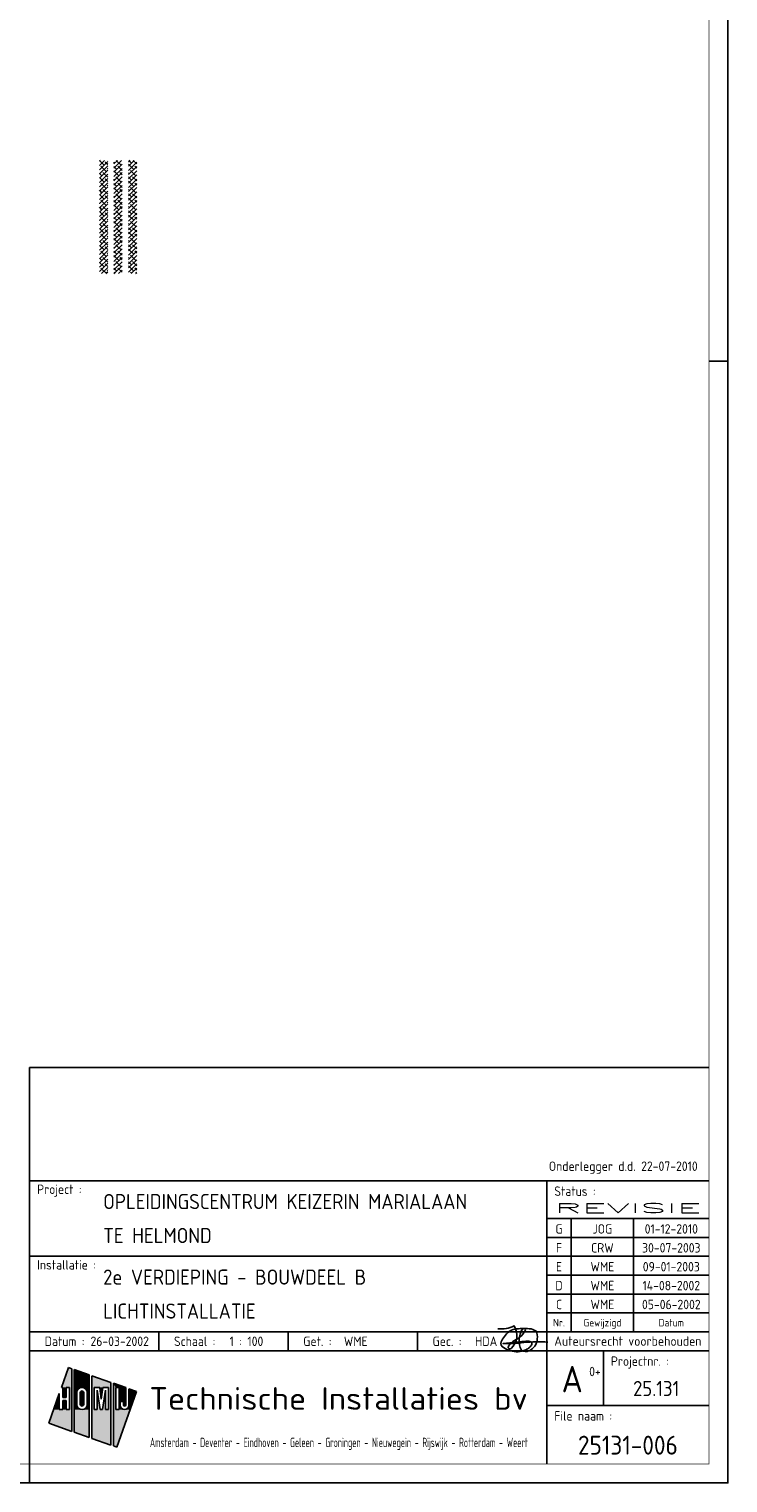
# Model space of a CAD drawing. Header units: millimetres. Extents: x 89505 to 240707, y 191 to 84291.
# Tile 29 of 50: x 222193 to 240707, y 191 to 38683. Entities that reach past the tile are written whole.
import ezdxf
from ezdxf.enums import TextEntityAlignment as Align

# ---------------------------------------------------------------- set-up
doc = ezdxf.new("R2010")
doc.units = ezdxf.units.MM
doc.header["$LTSCALE"] = 100
doc.layers.get('0').update_dxf_attribs({"linetype": 'CONTINUOUS'})
for name, color, linetype in [('02-61-50-lijn050', 90, 'CONTINUOUS'), ('EL63101-_LICHT-ARM', 3, 'CONTINUOUS'), ('HATCH', 9, 'CONTINUOUS'), ('LIJN025', 10, 'CONTINUOUS'), ('LIJN050', 90, 'CONTINUOUS'), ('TEKST18', 210, 'CONTINUOUS'), ('TEKST25', 10, 'CONTINUOUS'), ('TEKST35', 50, 'CONTINUOUS'), ('TEKST50', 90, 'CONTINUOUS'), ('TEKST70', 130, 'CONTINUOUS')]:
    doc.layers.add(name, color=color, linetype=linetype)
doc.styles.add('HELV', font='ISO.SHX')
doc.styles.add('ISO', font='ISO.shx')
doc.styles.add('MAATVOERING', font='iso.shx')
doc.styles.add('ROMAND', font='romand')

# ---------------------------------------------------------------- blocks, each defined once
blk = doc.blocks.new('A0-GE')
at = {"layer": 'LIJN025'}
for p, q in [((1495, 297), (1500, 297)), ((1315, 80), (1495, 80)), ((1452, 80), (1452, 5)), ((1452, 70), (1495, 70)), ((1458.5, 70), (1458.5, 40)), ((1475, 70), (1475, 40)), ((1452, 65), (1495, 65)), ((1315, 60), (1452, 60)), ((1452, 60), (1495, 60)), ((1452, 55), (1495, 55)), ((1452, 50), (1495, 50)), ((1452, 45), (1495, 45)), ((1315, 40), (1495, 40)), ((1349.25, 35), (1349.25, 40)), ((1383.5, 35), (1383.5, 40)), ((1417.75, 35), (1417.75, 40)), ((1315, 35), (1495, 35)), ((1467, 35), (1467, 20.5)), ((1325.28, 30.55), (1323.44, 25.28)), ((1326.23, 30.22), (1325.28, 30.55)), ((1326.23, 13.64), (1326.23, 30.22)), ((1330.81, 28.62), (1326.85, 30)), ((1326.85, 30), (1326.85, 13.42)), ((1330.81, 12.03), (1330.81, 28.62)), ((1336.53, 26.61), (1331.49, 28.38)), ((1331.49, 28.38), (1331.49, 11.8)), ((1322.88, 23.67), (1320.11, 15.78)), ((1322.88, 19.41), (1322.88, 23.67)), ((1323.44, 25.28), (1323.78, 25.28)), ((1323.78, 25.28), (1323.78, 22.62)), ((1324.68, 25.28), (1325.58, 25.28)), ((1324.68, 22.62), (1324.68, 25.28)), ((1325.58, 25.28), (1325.58, 19.41)), ((1327.51, 23.91), (1327.61, 24.43)), ((1327.51, 20.8), (1327.51, 23.91)), ((1327.61, 24.43), (1327.9, 24.86)), ((1327.9, 24.86), (1328.35, 25.18)), ((1328.35, 25.18), (1328.88, 25.28)), ((1328.39, 23.89), (1328.46, 24.14)), ((1328.39, 20.81), (1328.39, 23.89)), ((1328.46, 24.14), (1328.63, 24.32)), ((1328.63, 24.32), (1328.89, 24.39)), ((1328.88, 25.28), (1329.41, 25.18)), ((1328.89, 24.39), (1329.13, 24.32)), ((1329.13, 24.32), (1329.31, 24.14)), ((1329.31, 24.14), (1329.38, 23.89)), ((1329.38, 23.89), (1329.38, 20.81)), ((1329.41, 25.18), (1329.85, 24.88)), ((1329.85, 24.88), (1330.14, 24.45)), ((1330.14, 24.45), (1330.25, 23.91)), ((1330.25, 23.91), (1330.25, 20.8)), ((1332.1, 19.41), (1332.1, 25.28)), ((1332.1, 25.28), (1333.62, 25.28)), ((1333.72, 19.41), (1332.87, 24.56)), ((1332.87, 24.56), (1332.87, 19.41)), ((1333.62, 25.28), (1334, 22.14)), ((1334, 22.14), (1334.38, 25.28)), ((1335.15, 24.56), (1334.29, 19.41)), ((1334.38, 25.28), (1335.92, 25.28)), ((1335.15, 19.41), (1335.15, 24.56)), ((1335.92, 25.28), (1335.92, 19.41)), ((1336.53, 10.03), (1336.53, 26.61)), ((1340.46, 25.24), (1337.21, 26.37)), ((1337.21, 26.37), (1337.21, 9.79)), ((1337.81, 19.41), (1337.81, 25.28)), ((1337.81, 25.28), (1338.69, 25.28)), ((1338.14, 9.47), (1343.31, 24.24)), ((1338.69, 25.28), (1338.69, 19.41)), ((1340.46, 20.62), (1340.46, 25.24)), ((1343.31, 24.24), (1341.31, 24.94)), ((1341.31, 24.94), (1341.31, 20.61)), ((1323.78, 19.41), (1322.88, 19.41)), ((1323.78, 22.62), (1324.68, 22.62)), ((1324.68, 21.86), (1323.78, 21.86)), ((1323.78, 21.86), (1323.78, 19.41)), ((1324.68, 19.41), (1324.68, 21.86)), ((1325.58, 19.41), (1324.68, 19.41)), ((1327.61, 20.28), (1327.51, 20.8)), ((1327.91, 19.82), (1327.61, 20.28)), ((1328.37, 19.52), (1327.91, 19.82)), ((1328.91, 19.41), (1328.37, 19.52)), ((1328.45, 20.57), (1328.39, 20.81)), ((1328.64, 20.38), (1328.45, 20.57)), ((1328.89, 20.32), (1328.64, 20.38)), ((1329.14, 20.38), (1328.89, 20.32)), ((1329.43, 19.53), (1328.91, 19.41)), ((1329.32, 20.56), (1329.14, 20.38)), ((1329.38, 20.81), (1329.32, 20.56)), ((1329.86, 19.83), (1329.43, 19.53)), ((1330.15, 20.26), (1329.86, 19.83)), ((1330.25, 20.8), (1330.15, 20.26)), ((1332.87, 19.41), (1332.1, 19.41)), ((1334.29, 19.41), (1333.72, 19.41)), ((1335.92, 19.41), (1335.15, 19.41)), ((1338.69, 19.41), (1337.81, 19.41)), ((1339.02, 20.61), (1339.02, 21.54)), ((1339.02, 21.54), (1339.88, 21.54)), ((1339.09, 20.16), (1339.02, 20.61)), ((1339.34, 19.76), (1339.09, 20.16)), ((1339.7, 19.5), (1339.34, 19.76)), ((1340.16, 19.41), (1339.7, 19.5)), ((1339.88, 21.54), (1339.88, 20.62)), ((1339.88, 20.62), (1339.97, 20.41)), ((1339.97, 20.41), (1340.17, 20.33)), ((1340.61, 19.5), (1340.16, 19.41)), ((1340.17, 20.33), (1340.37, 20.41)), ((1340.37, 20.41), (1340.46, 20.62)), ((1340.99, 19.77), (1340.61, 19.5)), ((1341.24, 20.17), (1340.99, 19.77)), ((1341.31, 20.61), (1341.24, 20.17)), ((1452, 20.5), (1495, 20.5)), ((1320.11, 15.78), (1326.23, 13.64)), ((1326.85, 13.42), (1330.81, 12.03)), ((1331.49, 11.8), (1336.53, 10.03)), ((1337.21, 9.79), (1338.14, 9.47)), ((1315, 0), (1315, 5))]:
    blk.add_line(p, q, dxfattribs=at)
blk.add_lwpolyline([(1500, 841), (1500, 0), (0, 0), (0, 841)], close=True, dxfattribs=at)
for points in [[(1323.44, 25.28), (1325.28, 30.55), (1326.23, 25.28), (1326.23, 30.22)], [(1326.85, 25.28), (1326.85, 30), (1330.81, 25.28), (1330.81, 28.62)], [(1331.49, 25.28), (1331.49, 28.38), (1336.53, 25.28), (1336.53, 26.61)], [(1321.39, 19.41), (1322.88, 23.67), (1322.88, 19.41), (1322.88, 23.67)], [(1323.78, 22.62), (1323.78, 25.28), (1324.68, 22.62), (1324.68, 25.28)], [(1325.58, 19.41), (1325.58, 25.28), (1326.23, 19.41), (1326.23, 25.28)], [(1326.85, 23.91), (1326.85, 25.28), (1327.51, 23.91), (1327.61, 24.43)], [(1327.61, 24.43), (1326.85, 25.28), (1327.9, 24.86), (1326.85, 25.28)], [(1327.9, 24.86), (1326.85, 25.28), (1328.35, 25.18), (1326.85, 25.28)], [(1328.35, 25.18), (1326.85, 25.28), (1328.88, 25.28), (1326.85, 25.28)], [(1326.85, 20.8), (1326.85, 23.91), (1327.51, 20.8), (1327.51, 23.91)], [(1328.39, 23.89), (1328.46, 24.14), (1329.38, 23.89), (1329.31, 24.14)], [(1328.39, 20.81), (1328.39, 23.89), (1329.38, 20.81), (1329.38, 23.89)], [(1328.46, 24.14), (1328.63, 24.32), (1329.31, 24.14), (1329.13, 24.32)], [(1328.63, 24.32), (1328.89, 24.39), (1329.13, 24.32), (1328.89, 24.39)], [(1329.41, 25.18), (1328.88, 25.28), (1329.41, 25.18), (1330.81, 25.28)], [(1329.85, 24.88), (1329.41, 25.18), (1329.85, 24.88), (1330.81, 25.28)], [(1330.14, 24.45), (1329.85, 24.88), (1330.14, 24.45), (1330.81, 25.28)], [(1330.25, 23.91), (1330.14, 24.45), (1330.81, 23.91), (1330.81, 25.28)], [(1330.25, 20.8), (1330.25, 23.91), (1330.81, 20.8), (1330.81, 23.91)], [(1331.49, 19.41), (1331.49, 25.28), (1332.1, 19.41), (1332.1, 25.28)], [(1332.87, 19.41), (1332.87, 24.56), (1333.72, 19.41), (1332.87, 24.56)], [(1334, 22.14), (1333.62, 25.28), (1334, 22.14), (1334.38, 25.28)], [(1334.29, 19.41), (1335.15, 24.56), (1335.15, 19.41), (1335.15, 24.56)], [(1335.92, 19.41), (1335.92, 25.28), (1336.53, 19.41), (1336.53, 25.28)], [(1337.21, 19.41), (1337.21, 26.37), (1337.81, 19.41), (1337.81, 25.28)], [(1337.81, 25.28), (1337.21, 26.37), (1338.69, 25.28), (1337.21, 26.37)], [(1338.69, 25.28), (1337.21, 26.37), (1340.46, 25.24), (1337.21, 26.37)], [(1338.69, 25.24), (1338.69, 25.28), (1340.46, 25.24)], [(1338.69, 21.54), (1338.69, 25.24), (1340.46, 21.54), (1340.46, 25.24)], [(1341.31, 20.61), (1341.31, 24.94), (1342.04, 20.61), (1343.31, 24.24)], [(1320.11, 15.78), (1321.39, 19.41), (1326.23, 13.64), (1326.23, 19.41)], [(1323.78, 19.41), (1323.78, 21.86), (1324.68, 19.41), (1324.68, 21.86)], [(1326.85, 19.41), (1326.85, 20.8), (1326.85, 19.41), (1327.51, 20.8)], [(1326.85, 19.41), (1327.51, 20.8), (1326.85, 19.41), (1327.61, 20.28)], [(1326.85, 19.41), (1327.61, 20.28), (1326.85, 19.41), (1327.91, 19.82)], [(1326.85, 19.41), (1327.91, 19.82), (1326.85, 19.41), (1328.37, 19.52)], [(1326.85, 19.41), (1328.37, 19.52), (1326.85, 19.41), (1328.91, 19.41)], [(1326.85, 13.42), (1326.85, 19.41), (1330.81, 12.03), (1330.81, 19.41)], [(1328.45, 20.57), (1328.39, 20.81), (1329.32, 20.56), (1329.38, 20.81)], [(1328.64, 20.38), (1328.45, 20.57), (1329.14, 20.38), (1329.32, 20.56)], [(1328.89, 20.32), (1328.64, 20.38), (1328.89, 20.32), (1329.14, 20.38)], [(1328.91, 19.41), (1329.43, 19.53), (1328.91, 19.41), (1330.81, 19.41)], [(1329.43, 19.53), (1329.86, 19.83), (1329.43, 19.53), (1330.81, 19.41)], [(1329.86, 19.83), (1330.15, 20.26), (1329.86, 19.83), (1330.81, 19.41)], [(1330.81, 19.41), (1330.15, 20.26), (1330.81, 20.8), (1330.25, 20.8)], [(1331.49, 11.8), (1331.49, 19.41), (1336.53, 10.03), (1336.53, 19.41)], [(1337.21, 9.79), (1337.21, 19.41), (1338.14, 9.47), (1341.62, 19.41)], [(1338.69, 19.41), (1338.69, 21.54), (1339.02, 20.61), (1339.02, 21.54)], [(1338.69, 19.41), (1339.02, 20.61), (1338.69, 19.41), (1339.09, 20.16)], [(1338.69, 19.41), (1339.09, 20.16), (1338.69, 19.41), (1339.34, 19.76)], [(1338.69, 19.41), (1339.34, 19.76), (1338.69, 19.41), (1339.7, 19.5)], [(1338.69, 19.41), (1339.7, 19.5), (1338.69, 19.41), (1340.16, 19.41)], [(1339.02, 20.61), (1339.02, 21.54), (1339.09, 20.16), (1339.02, 20.61)], [(1339.88, 20.62), (1339.88, 21.54), (1339.97, 20.41), (1339.88, 21.54)], [(1339.97, 20.41), (1339.88, 21.54), (1340.17, 20.33), (1339.88, 21.54)], [(1340.17, 20.33), (1339.88, 21.54), (1340.37, 20.41), (1339.88, 21.54)], [(1340.37, 20.41), (1339.88, 21.54), (1340.46, 20.62), (1339.88, 21.54)], [(1340.46, 20.62), (1339.88, 21.54), (1340.46, 20.62), (1340.46, 21.54)], [(1340.16, 19.41), (1341.62, 19.41), (1340.61, 19.5), (1341.62, 19.41)], [(1341.62, 19.41), (1340.61, 19.5), (1341.62, 19.41), (1340.99, 19.77)], [(1341.62, 19.41), (1340.99, 19.77), (1342.04, 20.61), (1341.24, 20.17)], [(1341.24, 20.17), (1341.31, 20.61), (1341.24, 20.17), (1342.04, 20.61)]]:
    blk.add_solid(points, dxfattribs=at)
at = {"layer": 'LIJN050'}
for p, q in [((1495, 110), (1315, 110)), ((1315, 110), (1315, 5))]:
    blk.add_line(p, q, dxfattribs=at)
at = {"layer": 'LIJN050', "const_width": 0.2}
blk.add_lwpolyline([(1495, 836), (25, 836), (25, 5), (1495, 5)], close=True, dxfattribs=at)
at = {"layer": 'TEKST18', "style": 'ISO'}
for s, p in [('Nr.', (1455.25, 41.43)), ('Gewijzigd', (1466.75, 41.43)), ('Datum', (1485, 41.43))]:
    blk.add_text(s, height=2, dxfattribs=at).set_placement(p, align=Align.CENTER)
at = {"layer": 'TEKST18', "style": 'ISO', "width": 0.67468}
blk.add_text('Amsterdam - Deventer - Eindhoven - Geleen - Groningen - Nieuwegein - Rijswijk - Rotterdam - Weert', height=2.5, dxfattribs=at).set_placement((1346.88, 9.47), (1447, 9.47), align=Align.FIT)
at = {"layer": 'TEKST25', "style": 'ISO'}
for s, p in [('Project :', (1317, 76.5)), ('Status :', (1454, 76)), ('Installatie :', (1317, 56.5)), ('Datum :', (1319, 36.25)), ('Schaal :', (1353.25, 36.25)), ('Get. :', (1387.5, 36.25)), ('Gec. :', (1421.75, 36.25)), ('Projectnr. :', (1469, 31)), ('File naam :', (1454, 16.5))]:
    blk.add_text(s, height=2.5, dxfattribs=at).set_placement(p)
at = {"layer": 'TEKST25', "style": 'ISO', "width": 1.015814}
blk.add_text('Auteursrecht voorbehouden', height=2.5, dxfattribs=at).set_placement((1454, 36.3), (1493, 36.3), align=Align.FIT)
at = {"layer": 'TEKST25', "style": 'ROMAND', "width": 2.899115}
blk.add_attdef('STATUS', text='', height=2.5, dxfattribs=at).set_placement((1454, 71.5), (1493, 71.5), align=Align.FIT)
at = {"layer": 'TEKST25', "style": 'ISO'}
for tag, p in [('E', (1455.25, 66)), ('NAAM-E', (1466.75, 66)), ('DATUM-E', (1485, 66)), ('D', (1455.25, 61)), ('NAAM-D', (1466.75, 61)), ('DATUM-D', (1485, 61)), ('C', (1455.25, 56)), ('NAAM-C', (1466.75, 56)), ('DATUM-C', (1485, 56)), ('B', (1455.25, 51)), ('NAAM-B', (1466.75, 51)), ('DATUM-B', (1485, 51)), ('A', (1455.25, 46)), ('NAAM-A', (1466.75, 46)), ('DATUM-A', (1485, 46))]:
    blk.add_attdef(tag, text='', height=2.5, dxfattribs=at).set_placement(p, align=Align.CENTER)
for tag, p in [('DATUM', (1332.75, 36.25)), ('SCHAAL', (1368, 36.25)), ('GETEKEND', (1398.25, 36.25)), ('GECONTOL.', (1433, 36.25)), ('FORMAAT', (1463.25, 28.25))]:
    blk.add_attdef(tag, p, '', height=2.5, dxfattribs=at)
at = {"layer": 'TEKST35', "style": 'ISO'}
for tag, p in [('PROJECT', (1334.5, 72.5)), ('PLAATS', (1334.5, 63.5)), ('INSTALLATIE-REGEL1', (1334.5, 52.5)), ('INSTALLATIE-REGEL2', (1334.5, 43.5))]:
    blk.add_attdef(tag, p, '', height=4, dxfattribs=at)
blk.add_attdef('PROJ.NR.', text='', height=4, dxfattribs=at).set_placement((1481, 23), align=Align.CENTER)
at = {"layer": 'TEKST50', "style": 'HELV', "width": 1.169753}
blk.add_text('Technische Installaties bv', height=6, dxfattribs=at).set_placement((1346.72, 19.36), (1446.99, 19.36), align=Align.FIT)
at = {"layer": 'TEKST50', "style": 'ISO'}
blk.add_attdef('FILE-NAAM', text='', height=5, dxfattribs=at).set_placement((1473.5, 7.5), align=Align.CENTER)
at = {"layer": 'TEKST70', "style": 'HELV'}
blk.add_text('A', height=7, dxfattribs=at).set_placement((1458.75, 24), align=Align.CENTER)
blk = doc.blocks.new('PRHDA')
at = {"layer": '02-61-50-lijn050', "color": 50, "linetype": 'ByBlock', "flags": 128}
blk.add_lwpolyline([(-70, 246, 0.043806), (-705, 234, -0.031193), (-1253, 209), (-809, 257, 0.003454), (-595, 274, -0.231177), (-497, 236, -0.175519), (-494, 194, -0.153375), (-552, 106, -0.056813), (-651, 43, -0.100205), (-852, -8, -0.16296), (-1242, 100, -0.379529), (-1301, 251, -0.14016), (-1100, 518, -0.143334), (-940, 590, -0.06258), (-558, 601, -0.12688), (-385, 542, -0.169413), (-357, 496, -0.095564), (-353, 276, -0.080055), (-384, 187, -0.126486), (-523, 35, -0.214891), (-713, 6, -0.203106), (-762, 34, -0.121177), (-821, 172, -0.121604), (-801, 453, -0.010614), (-783, 511, -0.021915), (-760, 562, -0.15615), (-707, 606, -0.050224), (-686, 611, -0.295436), (-670, 603, -0.250173), (-667, 558, -0.167384), (-891, 324, 0.121525), (-1106, 142, 0.14194), (-1116, 115, 0.153562), (-1114, 98, 0.520832), (-1040, 81, 0.362036), (-958, 675, -0.145439), (-1391, 601)], format="xyb", dxfattribs=at)

msp = doc.modelspace()

# ---------------------------------------------------------------- hatches: boundary and pattern name
at = {"layer": 'HATCH'}
h = msp.add_hatch(dxfattribs=at)
h.set_pattern_fill('ANSI38', color=256, scale=25, style=0)
h.set_pattern_definition([(45, (-212877.82, -1918518.97), (-56.1266008, 56.1266008), []), (135, (-212877.82, -1918518.97), (-168.3798023, 56.1266008), [198.4375, -119.0625])])
h.paths.add_polyline_path([(224277, 35208), (224060, 35208), (224060, 32208), (224277, 32208)])
h.paths.add_polyline_path([(224548, 32208), (224656, 32208), (224656, 35208), (224548, 35208)])
h.paths.add_polyline_path([(224548, 35208), (224440, 35208), (224440, 32208), (224548, 32208)])
h.paths.add_polyline_path([(224828, 32208), (225045, 32208), (225045, 35208), (224828, 35208)])

# ---------------------------------------------------------------- block references
ref = msp.add_blockref('A0-GE', (90707, 191), dxfattribs=dict(xscale=100, yscale=100, zscale=100))
ref.add_attrib('PROJECT', 'OPLEIDINGSCENTRUM KEIZERIN MARIALAAN', (224157, 7441), dxfattribs={"layer": 'TEKST35', "height": 400, "style": 'ISO'})
ref.add_attrib('PLAATS', 'TE HELMOND', (224157, 6541), dxfattribs={"layer": 'TEKST35', "height": 400, "style": 'ISO'})
ref.add_attrib('INSTALLATIE-REGEL1', '2e VERDIEPING - BOUWDEEL B', (224157, 5441), dxfattribs={"layer": 'TEKST35', "height": 400, "style": 'ISO'})
ref.add_attrib('INSTALLATIE-REGEL2', 'LICHTINSTALLATIE', (224157, 4541), dxfattribs={"layer": 'TEKST35', "height": 400, "style": 'ISO'})
ref.add_attrib('PROJ.NR.', '25.131', dxfattribs={"layer": 'TEKST35', "height": 400, "style": 'ISO'}).set_placement((238807, 2491), align=Align.CENTER)
ref.add_attrib('FILE-NAAM', '25131-006', dxfattribs={"layer": 'TEKST50', "height": 500, "style": 'ISO'}).set_placement((238057, 941), align=Align.CENTER)
ref.add_attrib('DATUM', '26-03-2002', (223820, 3816), dxfattribs={"layer": 'TEKST25', "height": 250, "style": 'ISO'})
ref.add_attrib('SCHAAL', '1 : 100', (227507, 3816), dxfattribs={"layer": 'TEKST25', "height": 250, "style": 'ISO'})
ref.add_attrib('GETEKEND', 'WME', (230532, 3816), dxfattribs={"layer": 'TEKST25', "height": 250, "style": 'ISO'})
ref.add_attrib('GECONTOL.', 'HDA', (234007, 3816), dxfattribs={"layer": 'TEKST25', "height": 250, "style": 'ISO'})
ref.add_attrib('STATUS', 'REVISIE', dxfattribs={"layer": 'TEKST25', "height": 250, "style": 'ROMAND', "width": 2.899115}).set_placement((236107, 7341), (240007, 7341), align=Align.FIT)
ref.add_attrib('FORMAAT', '0+', (237032, 3016), dxfattribs={"layer": 'TEKST25', "height": 250, "style": 'ISO'})
ref.add_attrib('A', 'C', dxfattribs={"layer": 'TEKST25', "height": 250, "style": 'ISO'}).set_placement((236232, 4791), align=Align.CENTER)
ref.add_attrib('NAAM-A', 'WME', dxfattribs={"layer": 'TEKST25', "height": 250, "style": 'ISO'}).set_placement((237382, 4791), align=Align.CENTER)
ref.add_attrib('DATUM-A', '05-06-2002', dxfattribs={"layer": 'TEKST25', "height": 250, "style": 'ISO'}).set_placement((239207, 4791), align=Align.CENTER)
ref.add_attrib('B', 'D', dxfattribs={"layer": 'TEKST25', "height": 250, "style": 'ISO'}).set_placement((236232, 5291), align=Align.CENTER)
ref.add_attrib('NAAM-B', 'WME', dxfattribs={"layer": 'TEKST25', "height": 250, "style": 'ISO'}).set_placement((237382, 5291), align=Align.CENTER)
ref.add_attrib('DATUM-B', '14-08-2002', dxfattribs={"layer": 'TEKST25', "height": 250, "style": 'ISO'}).set_placement((239207, 5291), align=Align.CENTER)
ref.add_attrib('C', 'E', dxfattribs={"layer": 'TEKST25', "height": 250, "style": 'ISO'}).set_placement((236232, 5791), align=Align.CENTER)
ref.add_attrib('NAAM-C', 'WME', dxfattribs={"layer": 'TEKST25', "height": 250, "style": 'ISO'}).set_placement((237382, 5791), align=Align.CENTER)
ref.add_attrib('DATUM-C', '09-01-2003', dxfattribs={"layer": 'TEKST25', "height": 250, "style": 'ISO'}).set_placement((239207, 5791), align=Align.CENTER)
ref.add_attrib('D', 'F', dxfattribs={"layer": 'TEKST25', "height": 250, "style": 'ISO'}).set_placement((236232, 6291), align=Align.CENTER)
ref.add_attrib('NAAM-D', 'CRW', dxfattribs={"layer": 'TEKST25', "height": 250, "style": 'ISO'}).set_placement((237382, 6291), align=Align.CENTER)
ref.add_attrib('DATUM-D', '30-07-2003', dxfattribs={"layer": 'TEKST25', "height": 250, "style": 'ISO'}).set_placement((239207, 6291), align=Align.CENTER)
ref.add_attrib('E', 'G', dxfattribs={"layer": 'TEKST25', "height": 250, "style": 'ISO'}).set_placement((236232, 6791), align=Align.CENTER)
ref.add_attrib('NAAM-E', 'JOG', dxfattribs={"layer": 'TEKST25', "height": 250, "style": 'ISO'}).set_placement((237382, 6791), align=Align.CENTER)
ref.add_attrib('DATUM-E', '01-12-2010', dxfattribs={"layer": 'TEKST25', "height": 250, "style": 'ISO'}).set_placement((239207, 6791), align=Align.CENTER)
at = {"layer": 'EL63101-_LICHT-ARM'}
msp.add_blockref('PRHDA', (236003, 3673), dxfattribs=at)

# ---------------------------------------------------------------- texts
at = {"layer": 'TEKST25', "style": 'MAATVOERING'}
for s, p in [('ARM. E2, TYPE: EBRME 236 SG-BAP - REVG/LS (COMPUTERR. + DAGLICHTREGELING)', (209581, 28251)), ('ARM. E4, TYPE: EBRME 236 A - REVG/LS (OVERIGERUIMTES + DAGLICHTREGELING)', (209581, 27544)), ('Onderlegger d.d. 22-07-2010', (235963, 8452))]:
    msp.add_text(s, height=250, dxfattribs=at).set_placement(p)

doc.saveas('drawing.dxf')
